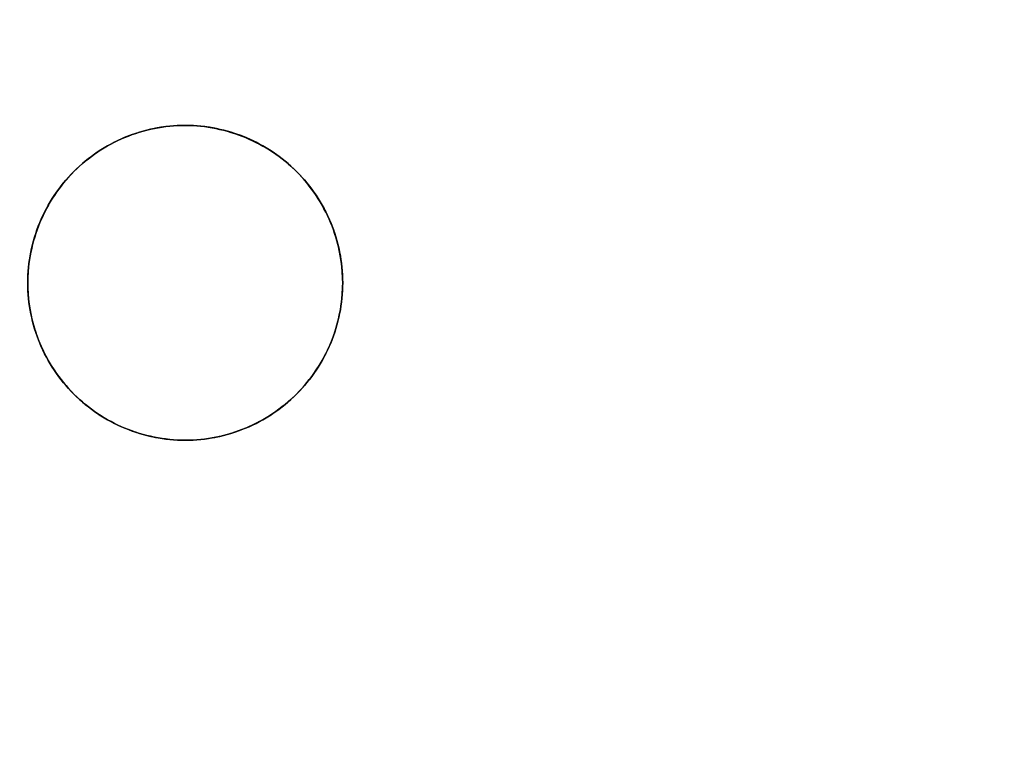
# Model space of a CAD drawing. Header units: millimetres. Extents: x -88 to 88, y -12 to 103.
# Tile 82 of 256: x -84.79 to -80.1, y 27.46 to 30.95. Entities that reach past the tile are written whole.
import ezdxf

# ---------------------------------------------------------------- set-up
doc = ezdxf.new("R2010")
doc.units = ezdxf.units.MM
doc.layers.add('TOP', color=7, linetype='Continuous', true_color=0xc80000)

msp = doc.modelspace()

# ---------------------------------------------------------------- linework, layer by layer
at = {"layer": 'TOP', "color": 254, "true_color": 0xcad1ee, "extrusion": (0.999999, -0.001241, -4.41575e-05)}
msp.add_lwpolyline([(6.7429, 8.921), (55.6592, 10.6616)], dxfattribs=at)
at = {"layer": 'TOP', "color": 254, "true_color": 0xcad1ee}
for points in [[(-83.25, 29.7), (-83.2504, 29.7259), (-83.2518, 29.7517), (-83.254, 29.7775), (-83.2571, 29.8032), (-83.2611, 29.8288), (-83.266, 29.8542), (-83.2718, 29.8795), (-83.2784, 29.9045), (-83.2859, 29.9293), (-83.2943, 29.9538), (-83.3034, 29.978), (-83.3134, 30.0019), (-83.3243, 30.0254), (-83.3359, 30.0485), (-83.3483, 30.0713), (-83.3615, 30.0935), (-83.3755, 30.1153), (-83.3902, 30.1366), (-83.4056, 30.1574), (-83.4218, 30.1777), (-83.4386, 30.1973), (-83.4561, 30.2164), (-83.4743, 30.2349), (-83.493, 30.2527), (-83.5124, 30.2699), (-83.5324, 30.2864), (-83.5529, 30.3022), (-83.574, 30.3172), (-83.5955, 30.3316), (-83.6176, 30.3452), (-83.64, 30.358), (-83.663, 30.37), (-83.6863, 30.3812), (-83.71, 30.3917), (-83.734, 30.4013), (-83.7584, 30.41), (-83.7831, 30.4179), (-83.808, 30.425), (-83.8331, 30.4312), (-83.8584, 30.4365), (-83.884, 30.441), (-83.9096, 30.4445), (-83.9353, 30.4472), (-83.9612, 30.449), (-83.9871, 30.4499), (-84.0129, 30.4499), (-84.0388, 30.449), (-84.0647, 30.4472), (-84.0904, 30.4445), (-84.116, 30.441), (-84.1416, 30.4365), (-84.1669, 30.4312), (-84.192, 30.425), (-84.2169, 30.4179), (-84.2416, 30.41), (-84.266, 30.4013), (-84.29, 30.3917), (-84.3137, 30.3812), (-84.337, 30.37), (-84.36, 30.358), (-84.3824, 30.3452), (-84.4045, 30.3316), (-84.426, 30.3172), (-84.4471, 30.3022), (-84.4676, 30.2864), (-84.4876, 30.2699), (-84.507, 30.2527), (-84.5257, 30.2349), (-84.5439, 30.2164), (-84.5614, 30.1973), (-84.5782, 30.1777), (-84.5944, 30.1574), (-84.6098, 30.1366), (-84.6245, 30.1153), (-84.6385, 30.0935), (-84.6517, 30.0713), (-84.6641, 30.0485), (-84.6757, 30.0254), (-84.6866, 30.0019), (-84.6966, 29.978), (-84.7057, 29.9538), (-84.7141, 29.9293), (-84.7216, 29.9045), (-84.7282, 29.8795), (-84.734, 29.8542), (-84.7389, 29.8288), (-84.7429, 29.8032), (-84.746, 29.7775), (-84.7482, 29.7517), (-84.7496, 29.7259), (-84.75, 29.7)], [(-84.75, 29.7), (-84.7496, 29.6741), (-84.7482, 29.6483), (-84.746, 29.6225), (-84.7429, 29.5968), (-84.7389, 29.5712), (-84.734, 29.5458), (-84.7282, 29.5205), (-84.7216, 29.4955), (-84.7141, 29.4707), (-84.7057, 29.4462), (-84.6966, 29.422), (-84.6866, 29.3981), (-84.6757, 29.3746), (-84.6641, 29.3515), (-84.6517, 29.3287), (-84.6385, 29.3065), (-84.6245, 29.2847), (-84.6098, 29.2634), (-84.5944, 29.2426), (-84.5782, 29.2223), (-84.5614, 29.2027), (-84.5439, 29.1836), (-84.5257, 29.1651), (-84.507, 29.1473), (-84.4876, 29.1301), (-84.4676, 29.1136), (-84.4471, 29.0978), (-84.426, 29.0828), (-84.4045, 29.0684), (-84.3824, 29.0548), (-84.36, 29.042), (-84.337, 29.03), (-84.3137, 29.0188), (-84.29, 29.0083), (-84.266, 28.9987), (-84.2416, 28.99), (-84.2169, 28.9821), (-84.192, 28.975), (-84.1669, 28.9688), (-84.1416, 28.9635), (-84.116, 28.959), (-84.0904, 28.9555), (-84.0647, 28.9528), (-84.0388, 28.951), (-84.0129, 28.9501), (-83.9871, 28.9501), (-83.9612, 28.951), (-83.9353, 28.9528), (-83.9096, 28.9555), (-83.884, 28.959), (-83.8584, 28.9635), (-83.8331, 28.9688), (-83.808, 28.975), (-83.7831, 28.9821), (-83.7584, 28.99), (-83.734, 28.9987), (-83.71, 29.0083), (-83.6863, 29.0188), (-83.663, 29.03), (-83.64, 29.042), (-83.6176, 29.0548), (-83.5955, 29.0684), (-83.574, 29.0828), (-83.5529, 29.0978), (-83.5324, 29.1136), (-83.5124, 29.1301), (-83.493, 29.1473), (-83.4743, 29.1651), (-83.4561, 29.1836), (-83.4386, 29.2027), (-83.4218, 29.2223), (-83.4056, 29.2426), (-83.3902, 29.2634), (-83.3755, 29.2847), (-83.3615, 29.3065), (-83.3483, 29.3287), (-83.3359, 29.3515), (-83.3243, 29.3746), (-83.3134, 29.3981), (-83.3034, 29.422), (-83.2943, 29.4462), (-83.2859, 29.4707), (-83.2784, 29.4955), (-83.2718, 29.5205), (-83.266, 29.5458), (-83.2611, 29.5712), (-83.2571, 29.5968), (-83.254, 29.6225), (-83.2518, 29.6483), (-83.2504, 29.6741), (-83.25, 29.7)]]:
    msp.add_lwpolyline(points, dxfattribs=at)
at = {"layer": 'TOP', "color": 254, "true_color": 0xcad1ee, "extrusion": (1, 0, 0)}
for points in [[(30.45, 12.4892), (28.95, 12.4359)], [(30.45, 12.4893), (30.45, 12.7897)], [(29.7, 12.7305), (29.7, 12.4301)], [(28.95, 12.436), (28.95, 12.7364)]]:
    msp.add_lwpolyline(points, dxfattribs=at)
at = {"layer": 'TOP', "color": 254, "true_color": 0xcad1ee, "extrusion": (-1.01714e-06, 1, -4.39384e-08)}
msp.add_lwpolyline([(84.75, 12.43), (83.25, 12.4948)], dxfattribs=at)
at = {"layer": 'TOP', "color": 254, "true_color": 0xcad1ee, "extrusion": (-9.87996e-19, 1, 9.0556e-10)}
msp.add_lwpolyline([(83.25, 12.4949), (83.25, 12.7953)], dxfattribs=at)
at = {"layer": 'TOP', "color": 254, "true_color": 0xcad1ee, "extrusion": (-1.92729e-06, 1, -5.11521e-08)}
msp.add_lwpolyline([(84.4726, 9.7249), (18.55, 11.4746)], dxfattribs=at)
at = {"layer": 'TOP', "color": 254, "true_color": 0xcad1ee, "extrusion": (-1.26386e-13, 1, -1.81351e-05)}
msp.add_lwpolyline([(85.9904, 12.6349), (51.597, 13.8519), (17.2177, 14.4606)], dxfattribs=at)
at = {"layer": 'TOP', "color": 254, "true_color": 0xcad1ee}
for points in [[(-83.25, 29.7, 12.4949), (-83.2502, 29.719, 12.4955), (-83.251, 29.7378, 12.4962), (-83.2521, 29.7566, 12.4968), (-83.2538, 29.7752, 12.4974), (-83.2559, 29.7938, 12.4979), (-83.2584, 29.8121, 12.4985), (-83.2614, 29.8304, 12.499), (-83.2648, 29.8485, 12.4995), (-83.2687, 29.8664, 12.5), (-83.273, 29.8842, 12.5004), (-83.2777, 29.9018, 12.5008), (-83.2828, 29.9192, 12.5012), (-83.2883, 29.9365, 12.5016), (-83.2942, 29.9536, 12.502), (-83.3005, 29.9704, 12.5023), (-83.3071, 29.9871, 12.5026), (-83.3145, 30.0042, 12.5029), (-83.3222, 30.0211, 12.5032), (-83.3304, 30.0378, 12.5034), (-83.3389, 30.0542, 12.5036), (-83.3479, 30.0704, 12.5038), (-83.3572, 30.0863, 12.504), (-83.3668, 30.102, 12.5041), (-83.3769, 30.1174, 12.5043), (-83.3873, 30.1325, 12.5044), (-83.3981, 30.1474, 12.5044), (-83.4092, 30.162, 12.5045), (-83.4206, 30.1763, 12.5045), (-83.4324, 30.1902, 12.5045), (-83.4445, 30.2039, 12.5044), (-83.457, 30.2173, 12.5044), (-83.4697, 30.2304, 12.5043), (-83.4828, 30.2432, 12.5042), (-83.4962, 30.2556, 12.504), (-83.5099, 30.2677, 12.5039), (-83.5239, 30.2795, 12.5037), (-83.5382, 30.2909, 12.5035), (-83.5527, 30.3021, 12.5033), (-83.5676, 30.3128, 12.503), (-83.5827, 30.3232, 12.5027), (-83.5981, 30.3332, 12.5024), (-83.6138, 30.3429, 12.5021), (-83.6297, 30.3522, 12.5017), (-83.6459, 30.3611, 12.5014), (-83.6623, 30.3697, 12.501), (-83.679, 30.3778, 12.5005), (-83.6959, 30.3856, 12.5001), (-83.713, 30.3929, 12.4996), (-83.7297, 30.3996, 12.4991), (-83.7466, 30.4059, 12.4986), (-83.7637, 30.4118, 12.4981), (-83.7809, 30.4173, 12.4975), (-83.7984, 30.4224, 12.497), (-83.816, 30.4271, 12.4964), (-83.8338, 30.4314, 12.4958), (-83.8517, 30.4352, 12.4951), (-83.8698, 30.4386, 12.4945), (-83.8881, 30.4416, 12.4938), (-83.9065, 30.4442, 12.4931), (-83.925, 30.4462, 12.4924), (-83.9437, 30.4479, 12.4916), (-83.9624, 30.4491, 12.4908), (-83.9813, 30.4498, 12.4901), (-84.0003, 30.45, 12.4892), (-84.0187, 30.4498, 12.4884), (-84.0371, 30.4491, 12.4876), (-84.0555, 30.4479, 12.4868), (-84.0738, 30.4463, 12.4859), (-84.0921, 30.4443, 12.4851), (-84.1103, 30.4418, 12.4842), (-84.1285, 30.4389, 12.4833), (-84.1466, 30.4355, 12.4824), (-84.1646, 30.4317, 12.4815), (-84.1825, 30.4274, 12.4806), (-84.2003, 30.4227, 12.4796), (-84.218, 30.4176, 12.4787), (-84.2355, 30.412, 12.4777), (-84.2529, 30.4061, 12.4767), (-84.2702, 30.3996, 12.4758), (-84.2872, 30.3928, 12.4748), (-84.3042, 30.3856, 12.4738), (-84.3209, 30.3779, 12.4728), (-84.3374, 30.3698, 12.4718), (-84.3537, 30.3613, 12.4708), (-84.3698, 30.3524, 12.4698), (-84.3857, 30.3432, 12.4688), (-84.4014, 30.3335, 12.4677), (-84.4168, 30.3235, 12.4667), (-84.432, 30.313, 12.4657), (-84.4469, 30.3023, 12.4646), (-84.4615, 30.2911, 12.4636), (-84.4759, 30.2796, 12.4626), (-84.49, 30.2678, 12.4616), (-84.5038, 30.2556, 12.4605), (-84.5173, 30.2431, 12.4595), (-84.5304, 30.2302, 12.4585), (-84.5433, 30.2171, 12.4574), (-84.5558, 30.2036, 12.4564), (-84.568, 30.1898, 12.4554), (-84.5798, 30.1757, 12.4544), (-84.5913, 30.1613, 12.4534), (-84.6024, 30.1467, 12.4524), (-84.6132, 30.1318, 12.4514), (-84.6236, 30.1166, 12.4504), (-84.6336, 30.1012, 12.4494), (-84.6433, 30.0855, 12.4484), (-84.6526, 30.0696, 12.4475), (-84.6614, 30.0535, 12.4465), (-84.6699, 30.0372, 12.4456), (-84.678, 30.0206, 12.4446), (-84.6857, 30.0039, 12.4437), (-84.6929, 29.987, 12.4428), (-84.6997, 29.9699, 12.4419), (-84.7062, 29.9527, 12.441), (-84.7121, 29.9352, 12.4401), (-84.7177, 29.9177, 12.4392), (-84.7228, 29.9, 12.4384), (-84.7275, 29.8822, 12.4375), (-84.7317, 29.8643, 12.4367), (-84.7355, 29.8463, 12.4359), (-84.7389, 29.8282, 12.4351), (-84.7418, 29.81, 12.4343), (-84.7443, 29.7918, 12.4336), (-84.7464, 29.7735, 12.4328), (-84.748, 29.7552, 12.4321), (-84.7491, 29.7368, 12.4314), (-84.7498, 29.7184, 12.4307), (-84.75, 29.7, 12.4301)], [(-84.75, 29.7, 12.7305), (-84.7498, 29.7184, 12.7312), (-84.7491, 29.7368, 12.7319), (-84.748, 29.7552, 12.7326), (-84.7464, 29.7735, 12.7333), (-84.7443, 29.7918, 12.7341), (-84.7418, 29.81, 12.7348), (-84.7389, 29.8282, 12.7356), (-84.7355, 29.8463, 12.7364), (-84.7317, 29.8643, 12.7372), (-84.7275, 29.8822, 12.738), (-84.7228, 29.9, 12.7388), (-84.7177, 29.9177, 12.7397), (-84.7121, 29.9352, 12.7406), (-84.7062, 29.9526, 12.7414), (-84.6997, 29.9699, 12.7423), (-84.6929, 29.987, 12.7432), (-84.6857, 30.0039, 12.7442), (-84.678, 30.0206, 12.7451), (-84.6699, 30.0372, 12.746), (-84.6614, 30.0535, 12.747), (-84.6526, 30.0696, 12.7479), (-84.6433, 30.0855, 12.7489), (-84.6336, 30.1012, 12.7499), (-84.6236, 30.1166, 12.7509), (-84.6132, 30.1318, 12.7518), (-84.6024, 30.1467, 12.7528), (-84.5913, 30.1614, 12.7538), (-84.5798, 30.1757, 12.7549), (-84.5679, 30.1898, 12.7559), (-84.5558, 30.2036, 12.7569), (-84.5432, 30.2171, 12.7579), (-84.5304, 30.2303, 12.7589), (-84.5172, 30.2431, 12.76), (-84.5037, 30.2556, 12.761), (-84.49, 30.2678, 12.762), (-84.4759, 30.2797, 12.7631), (-84.4615, 30.2911, 12.7641), (-84.4469, 30.3023, 12.7651), (-84.432, 30.3131, 12.7662), (-84.4168, 30.3235, 12.7672), (-84.4014, 30.3335, 12.7682), (-84.3857, 30.3432, 12.7692), (-84.3698, 30.3524, 12.7702), (-84.3537, 30.3613, 12.7713), (-84.3374, 30.3698, 12.7723), (-84.3209, 30.3779, 12.7733), (-84.3042, 30.3856, 12.7743), (-84.2872, 30.3928, 12.7753), (-84.2702, 30.3996, 12.7762), (-84.2529, 30.4061, 12.7772), (-84.2355, 30.412, 12.7782), (-84.218, 30.4176, 12.7791), (-84.2003, 30.4227, 12.7801), (-84.1825, 30.4274, 12.781), (-84.1646, 30.4317, 12.782), (-84.1466, 30.4355, 12.7829), (-84.1285, 30.4389, 12.7838), (-84.1103, 30.4418, 12.7847), (-84.0921, 30.4443, 12.7855), (-84.0738, 30.4463, 12.7864), (-84.0555, 30.4479, 12.7873), (-84.0371, 30.4491, 12.7881), (-84.0187, 30.4498, 12.7889), (-84.0003, 30.45, 12.7897), (-83.9814, 30.4498, 12.7905), (-83.9625, 30.4491, 12.7913), (-83.9437, 30.4479, 12.7921), (-83.9251, 30.4463, 12.7928), (-83.9066, 30.4442, 12.7935), (-83.8882, 30.4416, 12.7943), (-83.87, 30.4386, 12.7949), (-83.8519, 30.4352, 12.7956), (-83.8339, 30.4314, 12.7962), (-83.8162, 30.4271, 12.7968), (-83.7985, 30.4224, 12.7974), (-83.7811, 30.4173, 12.798), (-83.7638, 30.4119, 12.7985), (-83.7468, 30.406, 12.7991), (-83.7299, 30.3997, 12.7996), (-83.7132, 30.393, 12.8001), (-83.6961, 30.3857, 12.8005), (-83.6792, 30.3779, 12.801), (-83.6625, 30.3698, 12.8014), (-83.6461, 30.3613, 12.8018), (-83.6299, 30.3523, 12.8022), (-83.614, 30.343, 12.8026), (-83.5983, 30.3334, 12.8029), (-83.5829, 30.3233, 12.8032), (-83.5678, 30.3129, 12.8035), (-83.5529, 30.3022, 12.8037), (-83.5383, 30.2911, 12.804), (-83.524, 30.2796, 12.8042), (-83.5101, 30.2679, 12.8044), (-83.4964, 30.2557, 12.8045), (-83.483, 30.2433, 12.8046), (-83.4699, 30.2305, 12.8048), (-83.4571, 30.2175, 12.8048), (-83.4447, 30.2041, 12.8049), (-83.4325, 30.1904, 12.8049), (-83.4207, 30.1764, 12.8049), (-83.4093, 30.1621, 12.8049), (-83.3982, 30.1476, 12.8049), (-83.3874, 30.1327, 12.8048), (-83.377, 30.1176, 12.8047), (-83.367, 30.1022, 12.8046), (-83.3573, 30.0865, 12.8045), (-83.348, 30.0706, 12.8043), (-83.339, 30.0544, 12.8041), (-83.3305, 30.038, 12.8039), (-83.3223, 30.0214, 12.8036), (-83.3146, 30.0045, 12.8034), (-83.3072, 29.9873, 12.8031), (-83.3005, 29.9706, 12.8028), (-83.2942, 29.9538, 12.8024), (-83.2883, 29.9367, 12.8021), (-83.2828, 29.9194, 12.8017), (-83.2777, 29.902, 12.8013), (-83.273, 29.8843, 12.8009), (-83.2687, 29.8666, 12.8004), (-83.2649, 29.8486, 12.8), (-83.2614, 29.8305, 12.7995), (-83.2584, 29.8122, 12.799), (-83.2559, 29.7938, 12.7984), (-83.2538, 29.7753, 12.7978), (-83.2521, 29.7566, 12.7973), (-83.251, 29.7379, 12.7966), (-83.2502, 29.719, 12.796), (-83.25, 29.7, 12.7953)], [(-83.25, 29.7, 12.4949), (-83.2502, 29.7184, 12.4955), (-83.2509, 29.7369, 12.4961), (-83.2521, 29.7553, 12.4967), (-83.2537, 29.7736, 12.4973), (-83.2558, 29.7919, 12.4979), (-83.2584, 29.8101, 12.4984), (-83.2613, 29.8283, 12.4989), (-83.2648, 29.8464, 12.4994), (-83.2686, 29.8643, 12.4999), (-83.2729, 29.8822, 12.5004), (-83.2777, 29.9, 12.5008), (-83.2828, 29.9176, 12.5012), (-83.2884, 29.9352, 12.5016), (-83.2944, 29.9525, 12.5019), (-83.3008, 29.9698, 12.5023), (-83.3077, 29.9868, 12.5026), (-83.3149, 30.0037, 12.5029), (-83.3226, 30.0205, 12.5031), (-83.3306, 30.037, 12.5034), (-83.339, 30.0533, 12.5036), (-83.3479, 30.0694, 12.5038), (-83.3571, 30.0854, 12.504), (-83.3667, 30.101, 12.5041), (-83.3767, 30.1165, 12.5042), (-83.387, 30.1317, 12.5043), (-83.3978, 30.1466, 12.5044), (-83.4089, 30.1613, 12.5044), (-83.4203, 30.1757, 12.5045), (-83.4321, 30.1898, 12.5045), (-83.4443, 30.2037, 12.5044), (-83.4569, 30.2172, 12.5044), (-83.4697, 30.2304, 12.5043), (-83.4829, 30.2433, 12.5042), (-83.4965, 30.2558, 12.504), (-83.5103, 30.268, 12.5039), (-83.5244, 30.2798, 12.5037), (-83.5388, 30.2912, 12.5035), (-83.5535, 30.3023, 12.5032), (-83.5684, 30.313, 12.503), (-83.5836, 30.3234, 12.5027), (-83.5991, 30.3334, 12.5024), (-83.6148, 30.343, 12.5021), (-83.6307, 30.3522, 12.5017), (-83.6468, 30.361, 12.5013), (-83.6631, 30.3694, 12.5009), (-83.6797, 30.3775, 12.5005), (-83.6964, 30.3851, 12.5), (-83.7133, 30.3924, 12.4996), (-83.7304, 30.3992, 12.4991), (-83.7476, 30.4056, 12.4986), (-83.765, 30.4116, 12.498), (-83.7825, 30.4172, 12.4975), (-83.8001, 30.4224, 12.4969), (-83.8179, 30.4271, 12.4963), (-83.8358, 30.4314, 12.4957), (-83.8538, 30.4352, 12.495), (-83.8718, 30.4387, 12.4944), (-83.89, 30.4417, 12.4937), (-83.9082, 30.4442, 12.493), (-83.9265, 30.4463, 12.4923), (-83.9448, 30.4479, 12.4916), (-83.9632, 30.4491, 12.4908), (-83.9816, 30.4498, 12.49), (-84.0001, 30.45, 12.4893), (-84.0185, 30.4498, 12.4884), (-84.0369, 30.4491, 12.4876), (-84.0553, 30.448, 12.4868), (-84.0736, 30.4464, 12.4859), (-84.0919, 30.4444, 12.4851), (-84.1101, 30.4419, 12.4842), (-84.1282, 30.439, 12.4833), (-84.1463, 30.4356, 12.4824), (-84.1643, 30.4318, 12.4815), (-84.1821, 30.4275, 12.4806), (-84.1999, 30.4229, 12.4796), (-84.2176, 30.4177, 12.4787), (-84.2351, 30.4122, 12.4777), (-84.2525, 30.4062, 12.4768), (-84.2698, 30.3998, 12.4758), (-84.2869, 30.3929, 12.4748), (-84.3038, 30.3857, 12.4738), (-84.3205, 30.378, 12.4728), (-84.3371, 30.37, 12.4718), (-84.3534, 30.3615, 12.4708), (-84.3695, 30.3526, 12.4698), (-84.3854, 30.3433, 12.4688), (-84.4011, 30.3337, 12.4678), (-84.4165, 30.3236, 12.4667), (-84.4317, 30.3132, 12.4657), (-84.4466, 30.3024, 12.4647), (-84.4613, 30.2913, 12.4636), (-84.4757, 30.2798, 12.4626), (-84.4898, 30.268, 12.4616), (-84.5035, 30.2558, 12.4605), (-84.517, 30.2433, 12.4595), (-84.5302, 30.2305, 12.4585), (-84.543, 30.2173, 12.4575), (-84.5555, 30.2038, 12.4564), (-84.5676, 30.19, 12.4554), (-84.5794, 30.176, 12.4544), (-84.5909, 30.1616, 12.4534), (-84.6019, 30.1469, 12.4524), (-84.6126, 30.1319, 12.4514), (-84.623, 30.1167, 12.4504), (-84.633, 30.1012, 12.4494), (-84.6426, 30.0855, 12.4484), (-84.6518, 30.0696, 12.4475), (-84.6606, 30.0534, 12.4465), (-84.6691, 30.0371, 12.4456), (-84.6771, 30.0205, 12.4446), (-84.6848, 30.0037, 12.4437), (-84.6921, 29.9868, 12.4428), (-84.6989, 29.9697, 12.4419), (-84.7054, 29.9524, 12.441), (-84.7114, 29.935, 12.4401), (-84.717, 29.9174, 12.4392), (-84.7222, 29.8998, 12.4384), (-84.7269, 29.882, 12.4375), (-84.7313, 29.8641, 12.4367), (-84.7351, 29.8461, 12.4359), (-84.7386, 29.828, 12.4351), (-84.7416, 29.8098, 12.4343), (-84.7441, 29.7916, 12.4336), (-84.7462, 29.7734, 12.4328), (-84.7479, 29.7551, 12.4321), (-84.7491, 29.7367, 12.4314), (-84.7498, 29.7184, 12.4307), (-84.75, 29.7, 12.4301)], [(-84.75, 29.7, 12.7305), (-84.7498, 29.7184, 12.7312), (-84.7491, 29.7368, 12.7319), (-84.748, 29.7551, 12.7326), (-84.7464, 29.7735, 12.7333), (-84.7443, 29.7918, 12.734), (-84.7418, 29.81, 12.7348), (-84.7389, 29.8282, 12.7356), (-84.7356, 29.8463, 12.7364), (-84.7317, 29.8643, 12.7372), (-84.7275, 29.8822, 12.738), (-84.7228, 29.9, 12.7388), (-84.7177, 29.9176, 12.7397), (-84.7122, 29.9352, 12.7405), (-84.7062, 29.9526, 12.7414), (-84.6998, 29.9698, 12.7423), (-84.6929, 29.9869, 12.7432), (-84.6857, 30.0039, 12.7441), (-84.678, 30.0207, 12.7451), (-84.6699, 30.0372, 12.746), (-84.6614, 30.0536, 12.747), (-84.6526, 30.0697, 12.7479), (-84.6433, 30.0856, 12.7489), (-84.6337, 30.1012, 12.7499), (-84.6237, 30.1166, 12.7508), (-84.6133, 30.1318, 12.7518), (-84.6025, 30.1466, 12.7528), (-84.5914, 30.1613, 12.7538), (-84.5799, 30.1756, 12.7548), (-84.5681, 30.1897, 12.7559), (-84.5559, 30.2035, 12.7569), (-84.5433, 30.217, 12.7579), (-84.5304, 30.2303, 12.7589), (-84.5172, 30.2432, 12.76), (-84.5037, 30.2557, 12.761), (-84.4899, 30.2679, 12.762), (-84.4758, 30.2798, 12.7631), (-84.4614, 30.2913, 12.7641), (-84.4468, 30.3024, 12.7651), (-84.4319, 30.3132, 12.7662), (-84.4168, 30.3236, 12.7672), (-84.4014, 30.3336, 12.7682), (-84.3858, 30.3432, 12.7692), (-84.3699, 30.3525, 12.7703), (-84.3538, 30.3613, 12.7713), (-84.3374, 30.3698, 12.7723), (-84.3209, 30.3779, 12.7733), (-84.3041, 30.3856, 12.7743), (-84.2871, 30.3929, 12.7753), (-84.2701, 30.3997, 12.7763), (-84.2528, 30.4061, 12.7772), (-84.2354, 30.4121, 12.7782), (-84.2179, 30.4176, 12.7792), (-84.2002, 30.4227, 12.7801), (-84.1824, 30.4274, 12.781), (-84.1645, 30.4317, 12.782), (-84.1465, 30.4355, 12.7829), (-84.1284, 30.4389, 12.7838), (-84.1103, 30.4418, 12.7847), (-84.092, 30.4443, 12.7855), (-84.0738, 30.4463, 12.7864), (-84.0554, 30.4479, 12.7873), (-84.0371, 30.4491, 12.7881), (-84.0187, 30.4498, 12.7889), (-84.0003, 30.45, 12.7897), (-83.9819, 30.4498, 12.7905), (-83.9636, 30.4491, 12.7913), (-83.9452, 30.4479, 12.792), (-83.9269, 30.4463, 12.7927), (-83.9086, 30.4442, 12.7935), (-83.8904, 30.4416, 12.7942), (-83.8723, 30.4386, 12.7948), (-83.8542, 30.4352, 12.7955), (-83.8362, 30.4313, 12.7961), (-83.8183, 30.427, 12.7967), (-83.8005, 30.4222, 12.7973), (-83.7828, 30.417, 12.7979), (-83.7652, 30.4114, 12.7985), (-83.7478, 30.4054, 12.799), (-83.7305, 30.399, 12.7995), (-83.7134, 30.3921, 12.8), (-83.6964, 30.3849, 12.8005), (-83.6796, 30.3772, 12.8009), (-83.6631, 30.3691, 12.8014), (-83.6467, 30.3607, 12.8018), (-83.6305, 30.3518, 12.8022), (-83.6146, 30.3426, 12.8025), (-83.5988, 30.333, 12.8029), (-83.5834, 30.323, 12.8032), (-83.5681, 30.3127, 12.8035), (-83.5532, 30.302, 12.8037), (-83.5385, 30.2909, 12.804), (-83.5241, 30.2794, 12.8042), (-83.51, 30.2677, 12.8044), (-83.4962, 30.2555, 12.8045), (-83.4827, 30.243, 12.8046), (-83.4695, 30.2302, 12.8048), (-83.4567, 30.217, 12.8048), (-83.4442, 30.2035, 12.8049), (-83.432, 30.1897, 12.8049), (-83.4202, 30.1757, 12.8049), (-83.4087, 30.1613, 12.8049), (-83.3975, 30.1466, 12.8049), (-83.3868, 30.1317, 12.8048), (-83.3764, 30.1165, 12.8047), (-83.3663, 30.1011, 12.8046), (-83.3567, 30.0854, 12.8045), (-83.3474, 30.0695, 12.8043), (-83.3385, 30.0534, 12.8041), (-83.33, 30.0371, 12.8039), (-83.322, 30.0205, 12.8036), (-83.3143, 30.0038, 12.8034), (-83.307, 29.9869, 12.8031), (-83.3002, 29.9698, 12.8028), (-83.2938, 29.9525, 12.8024), (-83.2878, 29.935, 12.8021), (-83.2822, 29.9175, 12.8017), (-83.2771, 29.8999, 12.8013), (-83.2724, 29.8821, 12.8008), (-83.2682, 29.8642, 12.8004), (-83.2644, 29.8463, 12.7999), (-83.261, 29.8282, 12.7994), (-83.2581, 29.8101, 12.7989), (-83.2556, 29.7919, 12.7984), (-83.2536, 29.7736, 12.7978), (-83.252, 29.7553, 12.7972), (-83.2509, 29.7369, 12.7966), (-83.2502, 29.7185, 12.796), (-83.25, 29.7, 12.7953)], [(-84.75, 29.7, 12.4301), (-84.7498, 29.6816, 12.4294), (-84.7491, 29.6632, 12.4288), (-84.748, 29.6448, 12.4282), (-84.7464, 29.6265, 12.4276), (-84.7443, 29.6082, 12.4271), (-84.7418, 29.5899, 12.4265), (-84.7389, 29.5718, 12.426), (-84.7355, 29.5537, 12.4255), (-84.7317, 29.5356, 12.425), (-84.7275, 29.5177, 12.4246), (-84.7228, 29.4999, 12.4242), (-84.7177, 29.4822, 12.4238), (-84.7121, 29.4647, 12.4234), (-84.7061, 29.4473, 12.423), (-84.6997, 29.43, 12.4227), (-84.6929, 29.4129, 12.4224), (-84.6856, 29.396, 12.4221), (-84.678, 29.3793, 12.4219), (-84.6699, 29.3627, 12.4216), (-84.6614, 29.3464, 12.4214), (-84.6525, 29.3303, 12.4212), (-84.6432, 29.3144, 12.421), (-84.6335, 29.2987, 12.4209), (-84.6235, 29.2833, 12.4208), (-84.6131, 29.2681, 12.4207), (-84.6023, 29.2531, 12.4206), (-84.5911, 29.2385, 12.4206), (-84.5796, 29.2241, 12.4206), (-84.5678, 29.21, 12.4206), (-84.5556, 29.1962, 12.4206), (-84.5431, 29.1827, 12.4207), (-84.5302, 29.1695, 12.4208), (-84.517, 29.1567, 12.4209), (-84.5035, 29.1442, 12.421), (-84.4897, 29.132, 12.4212), (-84.4756, 29.1201, 12.4214), (-84.4612, 29.1086, 12.4216), (-84.4466, 29.0975, 12.4219), (-84.4316, 29.0867, 12.4221), (-84.4164, 29.0763, 12.4224), (-84.401, 29.0663, 12.4228), (-84.3853, 29.0566, 12.4231), (-84.3694, 29.0473, 12.4235), (-84.3533, 29.0384, 12.4238), (-84.3369, 29.03, 12.4243), (-84.3204, 29.0219, 12.4247), (-84.3037, 29.0142, 12.4251), (-84.2867, 29.007, 12.4256), (-84.2696, 29.0002, 12.4261), (-84.2524, 28.9938, 12.4266), (-84.235, 28.9878, 12.4272), (-84.2174, 28.9822, 12.4277), (-84.1997, 28.9771, 12.4283), (-84.1819, 28.9724, 12.4289), (-84.164, 28.9682, 12.4295), (-84.146, 28.9644, 12.4302), (-84.1279, 28.961, 12.4308), (-84.1097, 28.9581, 12.4315), (-84.0915, 28.9556, 12.4322), (-84.0732, 28.9536, 12.4329), (-84.0549, 28.952, 12.4337), (-84.0365, 28.9509, 12.4344), (-84.0181, 28.9502, 12.4352), (-83.9997, 28.95, 12.436), (-83.9813, 28.9502, 12.4368), (-83.9629, 28.9509, 12.4376), (-83.9445, 28.9521, 12.4384), (-83.9262, 28.9537, 12.4393), (-83.9079, 28.9557, 12.4401), (-83.8897, 28.9582, 12.441), (-83.8715, 28.9611, 12.4419), (-83.8534, 28.9645, 12.4428), (-83.8354, 28.9683, 12.4437), (-83.8175, 28.9726, 12.4447), (-83.7997, 28.9773, 12.4456), (-83.782, 28.9824, 12.4465), (-83.7645, 28.988, 12.4475), (-83.7471, 28.9939, 12.4484), (-83.7298, 29.0004, 12.4494), (-83.7128, 29.0072, 12.4504), (-83.6958, 29.0144, 12.4514), (-83.6791, 29.0221, 12.4524), (-83.6626, 29.0302, 12.4534), (-83.6463, 29.0387, 12.4544), (-83.6302, 29.0476, 12.4554), (-83.6143, 29.0568, 12.4564), (-83.5986, 29.0665, 12.4574), (-83.5832, 29.0765, 12.4584), (-83.568, 29.0869, 12.4594), (-83.5531, 29.0977, 12.4605), (-83.5385, 29.1089, 12.4615), (-83.5241, 29.1203, 12.4625), (-83.51, 29.1322, 12.4635), (-83.4963, 29.1444, 12.4646), (-83.4828, 29.1569, 12.4656), (-83.4696, 29.1697, 12.4666), (-83.4568, 29.1829, 12.4676), (-83.4442, 29.1964, 12.4686), (-83.4321, 29.2102, 12.4697), (-83.4202, 29.2243, 12.4707), (-83.4087, 29.2386, 12.4717), (-83.3976, 29.2533, 12.4727), (-83.3868, 29.2682, 12.4737), (-83.3764, 29.2834, 12.4746), (-83.3664, 29.2988, 12.4756), (-83.3567, 29.3145, 12.4766), (-83.3474, 29.3304, 12.4775), (-83.3386, 29.3465, 12.4785), (-83.3301, 29.3628, 12.4794), (-83.322, 29.3794, 12.4804), (-83.3143, 29.3961, 12.4813), (-83.3071, 29.413, 12.4822), (-83.3003, 29.4301, 12.4831), (-83.2938, 29.4473, 12.484), (-83.2879, 29.4648, 12.4849), (-83.2823, 29.4823, 12.4857), (-83.2772, 29.5, 12.4866), (-83.2725, 29.5178, 12.4874), (-83.2683, 29.5357, 12.4882), (-83.2645, 29.5537, 12.489), (-83.2611, 29.5718, 12.4898), (-83.2582, 29.59, 12.4906), (-83.2557, 29.6082, 12.4914), (-83.2536, 29.6265, 12.4921), (-83.252, 29.6448, 12.4928), (-83.2509, 29.6632, 12.4935), (-83.2502, 29.6816, 12.4942), (-83.25, 29.7, 12.4949)], [(-83.25, 29.7, 12.7953), (-83.2502, 29.6816, 12.7947), (-83.2509, 29.6632, 12.794), (-83.252, 29.6448, 12.7933), (-83.2536, 29.6265, 12.7926), (-83.2557, 29.6082, 12.7918), (-83.2582, 29.59, 12.7911), (-83.2611, 29.5718, 12.7903), (-83.2645, 29.5537, 12.7895), (-83.2683, 29.5357, 12.7887), (-83.2725, 29.5178, 12.7879), (-83.2772, 29.5, 12.787), (-83.2823, 29.4823, 12.7862), (-83.2879, 29.4648, 12.7853), (-83.2938, 29.4474, 12.7845), (-83.3003, 29.4301, 12.7836), (-83.3071, 29.413, 12.7827), (-83.3143, 29.3961, 12.7818), (-83.322, 29.3794, 12.7808), (-83.3301, 29.3628, 12.7799), (-83.3386, 29.3465, 12.779), (-83.3474, 29.3304, 12.778), (-83.3567, 29.3145, 12.7771), (-83.3664, 29.2988, 12.7761), (-83.3764, 29.2834, 12.7751), (-83.3868, 29.2682, 12.7741), (-83.3976, 29.2533, 12.7731), (-83.4087, 29.2387, 12.7721), (-83.4202, 29.2243, 12.7711), (-83.432, 29.2102, 12.7701), (-83.4442, 29.1964, 12.7691), (-83.4567, 29.1829, 12.7681), (-83.4696, 29.1698, 12.7671), (-83.4827, 29.1569, 12.7661), (-83.4962, 29.1444, 12.765), (-83.51, 29.1322, 12.764), (-83.5241, 29.1204, 12.763), (-83.5385, 29.1089, 12.762), (-83.5531, 29.0977, 12.7609), (-83.568, 29.087, 12.7599), (-83.5832, 29.0765, 12.7589), (-83.5986, 29.0665, 12.7579), (-83.6143, 29.0568, 12.7569), (-83.6302, 29.0476, 12.7558), (-83.6463, 29.0387, 12.7548), (-83.6626, 29.0302, 12.7538), (-83.6791, 29.0221, 12.7528), (-83.6958, 29.0144, 12.7518), (-83.7128, 29.0072, 12.7509), (-83.7298, 29.0004, 12.7499), (-83.7471, 28.9939, 12.7489), (-83.7645, 28.988, 12.748), (-83.782, 28.9824, 12.747), (-83.7997, 28.9773, 12.7461), (-83.8175, 28.9726, 12.7451), (-83.8354, 28.9683, 12.7442), (-83.8534, 28.9645, 12.7433), (-83.8715, 28.9611, 12.7424), (-83.8897, 28.9582, 12.7415), (-83.9079, 28.9557, 12.7406), (-83.9262, 28.9537, 12.7398), (-83.9445, 28.9521, 12.7389), (-83.9629, 28.9509, 12.7381), (-83.9813, 28.9502, 12.7373), (-83.9997, 28.95, 12.7364), (-84.0186, 28.9502, 12.7356), (-84.0375, 28.9509, 12.7348), (-84.0563, 28.9521, 12.7341), (-84.0749, 28.9537, 12.7333), (-84.0934, 28.9558, 12.7326), (-84.1118, 28.9584, 12.7319), (-84.13, 28.9614, 12.7312), (-84.1481, 28.9648, 12.7306), (-84.1661, 28.9686, 12.7299), (-84.1838, 28.9729, 12.7293), (-84.2015, 28.9776, 12.7287), (-84.2189, 28.9827, 12.7281), (-84.2362, 28.9882, 12.7276), (-84.2532, 28.994, 12.7271), (-84.2701, 29.0003, 12.7265), (-84.2868, 29.007, 12.7261), (-84.3039, 29.0143, 12.7256), (-84.3208, 29.0221, 12.7251), (-84.3375, 29.0302, 12.7247), (-84.3539, 29.0387, 12.7243), (-84.3701, 29.0477, 12.7239), (-84.386, 29.057, 12.7235), (-84.4017, 29.0666, 12.7232), (-84.4171, 29.0767, 12.7229), (-84.4322, 29.0871, 12.7226), (-84.4471, 29.0978, 12.7223), (-84.4617, 29.1089, 12.7221), (-84.476, 29.1204, 12.7219), (-84.4899, 29.1322, 12.7217), (-84.5036, 29.1443, 12.7215), (-84.517, 29.1567, 12.7214), (-84.5301, 29.1695, 12.7213), (-84.5429, 29.1825, 12.7212), (-84.5553, 29.1959, 12.7211), (-84.5675, 29.2096, 12.7211), (-84.5793, 29.2236, 12.721), (-84.5907, 29.2379, 12.7211), (-84.6018, 29.2524, 12.7211), (-84.6126, 29.2673, 12.7212), (-84.623, 29.2824, 12.7212), (-84.633, 29.2978, 12.7213), (-84.6427, 29.3135, 12.7215), (-84.652, 29.3294, 12.7216), (-84.661, 29.3456, 12.7218), (-84.6695, 29.362, 12.722), (-84.6777, 29.3786, 12.7223), (-84.6854, 29.3955, 12.7225), (-84.6928, 29.4127, 12.7228), (-84.6995, 29.4294, 12.7231), (-84.7058, 29.4462, 12.7235), (-84.7117, 29.4633, 12.7238), (-84.7172, 29.4806, 12.7242), (-84.7223, 29.498, 12.7246), (-84.727, 29.5157, 12.725), (-84.7313, 29.5335, 12.7254), (-84.7351, 29.5514, 12.7259), (-84.7386, 29.5695, 12.7264), (-84.7416, 29.5878, 12.7269), (-84.7441, 29.6062, 12.7275), (-84.7462, 29.6247, 12.728), (-84.7479, 29.6434, 12.7286), (-84.749, 29.6621, 12.7292), (-84.7498, 29.681, 12.7299), (-84.75, 29.7, 12.7305)], [(-84.75, 29.7, 12.4301), (-84.7498, 29.6816, 12.4294), (-84.7491, 29.6632, 12.4288), (-84.748, 29.6448, 12.4282), (-84.7464, 29.6265, 12.4276), (-84.7443, 29.6082, 12.4271), (-84.7418, 29.5899, 12.4265), (-84.7389, 29.5717, 12.426), (-84.7355, 29.5536, 12.4255), (-84.7317, 29.5356, 12.425), (-84.7275, 29.5177, 12.4246), (-84.7228, 29.4999, 12.4241), (-84.7177, 29.4822, 12.4237), (-84.7121, 29.4647, 12.4234), (-84.7061, 29.4473, 12.423), (-84.6997, 29.43, 12.4227), (-84.6929, 29.4129, 12.4224), (-84.6856, 29.3959, 12.4221), (-84.6779, 29.3792, 12.4218), (-84.6698, 29.3626, 12.4216), (-84.6614, 29.3463, 12.4214), (-84.6525, 29.3302, 12.4212), (-84.6432, 29.3143, 12.421), (-84.6336, 29.2987, 12.4209), (-84.6236, 29.2833, 12.4208), (-84.6132, 29.2681, 12.4207), (-84.6025, 29.2533, 12.4206), (-84.5913, 29.2386, 12.4206), (-84.5798, 29.2243, 12.4206), (-84.568, 29.2102, 12.4206), (-84.5558, 29.1964, 12.4206), (-84.5432, 29.1829, 12.4207), (-84.5304, 29.1697, 12.4208), (-84.5171, 29.1568, 12.4209), (-84.5036, 29.1443, 12.421), (-84.4898, 29.1321, 12.4212), (-84.4758, 29.1202, 12.4214), (-84.4614, 29.1087, 12.4216), (-84.4468, 29.0976, 12.4219), (-84.4319, 29.0868, 12.4221), (-84.4167, 29.0764, 12.4224), (-84.4013, 29.0664, 12.4227), (-84.3857, 29.0568, 12.4231), (-84.3698, 29.0475, 12.4234), (-84.3537, 29.0386, 12.4238), (-84.3374, 29.0302, 12.4242), (-84.3208, 29.0221, 12.4246), (-84.3041, 29.0144, 12.4251), (-84.2871, 29.0071, 12.4256), (-84.27, 29.0003, 12.4261), (-84.2528, 28.9939, 12.4266), (-84.2354, 28.9879, 12.4271), (-84.2179, 28.9824, 12.4277), (-84.2002, 28.9773, 12.4283), (-84.1824, 28.9726, 12.4289), (-84.1645, 28.9683, 12.4295), (-84.1464, 28.9645, 12.4301), (-84.1283, 28.9611, 12.4308), (-84.1102, 28.9582, 12.4315), (-84.0919, 28.9557, 12.4322), (-84.0736, 28.9537, 12.4329), (-84.0553, 28.9521, 12.4336), (-84.0369, 28.9509, 12.4344), (-84.0186, 28.9502, 12.4352), (-84.0002, 28.95, 12.436), (-83.9818, 28.9502, 12.4368), (-83.9634, 28.9509, 12.4376), (-83.9451, 28.9521, 12.4384), (-83.9268, 28.9537, 12.4393), (-83.9085, 28.9558, 12.4401), (-83.8903, 28.9584, 12.441), (-83.8722, 28.9614, 12.4419), (-83.8541, 28.9648, 12.4428), (-83.8361, 28.9687, 12.4437), (-83.8182, 28.973, 12.4446), (-83.8004, 28.9778, 12.4456), (-83.7827, 28.983, 12.4465), (-83.7652, 28.9886, 12.4475), (-83.7478, 28.9946, 12.4484), (-83.7305, 29.001, 12.4494), (-83.7134, 29.0079, 12.4504), (-83.6964, 29.0151, 12.4514), (-83.6797, 29.0228, 12.4524), (-83.6631, 29.0309, 12.4534), (-83.6467, 29.0393, 12.4544), (-83.6305, 29.0481, 12.4554), (-83.6146, 29.0574, 12.4564), (-83.5989, 29.067, 12.4574), (-83.5834, 29.0769, 12.4584), (-83.5682, 29.0873, 12.4594), (-83.5532, 29.098, 12.4605), (-83.5385, 29.1091, 12.4615), (-83.5241, 29.1205, 12.4625), (-83.51, 29.1323, 12.4635), (-83.4962, 29.1444, 12.4646), (-83.4828, 29.1569, 12.4656), (-83.4696, 29.1697, 12.4666), (-83.4568, 29.1829, 12.4676), (-83.4443, 29.1964, 12.4686), (-83.4321, 29.2102, 12.4697), (-83.4203, 29.2242, 12.4707), (-83.4088, 29.2386, 12.4717), (-83.3976, 29.2532, 12.4727), (-83.3869, 29.2682, 12.4737), (-83.3765, 29.2833, 12.4746), (-83.3664, 29.2987, 12.4756), (-83.3568, 29.3144, 12.4766), (-83.3475, 29.3303, 12.4776), (-83.3386, 29.3464, 12.4785), (-83.3301, 29.3627, 12.4794), (-83.3221, 29.3792, 12.4804), (-83.3144, 29.396, 12.4813), (-83.3071, 29.4128, 12.4822), (-83.3003, 29.43, 12.4831), (-83.2938, 29.4473, 12.484), (-83.2878, 29.4647, 12.4849), (-83.2823, 29.4823, 12.4857), (-83.2771, 29.5, 12.4866), (-83.2725, 29.5177, 12.4874), (-83.2682, 29.5356, 12.4882), (-83.2644, 29.5536, 12.489), (-83.261, 29.5717, 12.4898), (-83.2581, 29.5898, 12.4906), (-83.2556, 29.608, 12.4914), (-83.2536, 29.6263, 12.4921), (-83.252, 29.6447, 12.4928), (-83.2509, 29.6631, 12.4935), (-83.2502, 29.6815, 12.4942), (-83.25, 29.7, 12.4949)], [(-83.25, 29.7, 12.7953), (-83.2502, 29.6816, 12.7947), (-83.2509, 29.6631, 12.794), (-83.2521, 29.6448, 12.7933), (-83.2537, 29.6264, 12.7926), (-83.2558, 29.6081, 12.7918), (-83.2583, 29.5899, 12.7911), (-83.2613, 29.5718, 12.7903), (-83.2647, 29.5537, 12.7895), (-83.2686, 29.5357, 12.7887), (-83.2729, 29.5178, 12.7879), (-83.2776, 29.5001, 12.787), (-83.2828, 29.4824, 12.7862), (-83.2884, 29.4649, 12.7853), (-83.2944, 29.4475, 12.7845), (-83.3008, 29.4303, 12.7836), (-83.3076, 29.4132, 12.7827), (-83.3149, 29.3963, 12.7818), (-83.3225, 29.3796, 12.7808), (-83.3306, 29.3631, 12.7799), (-83.339, 29.3468, 12.779), (-83.3478, 29.3306, 12.778), (-83.357, 29.3147, 12.7771), (-83.3666, 29.299, 12.7761), (-83.3766, 29.2836, 12.7751), (-83.387, 29.2684, 12.7741), (-83.3977, 29.2534, 12.7731), (-83.4088, 29.2388, 12.7721), (-83.4203, 29.2244, 12.7711), (-83.4321, 29.2102, 12.7701), (-83.4443, 29.1964, 12.7691), (-83.4568, 29.1829, 12.7681), (-83.4697, 29.1697, 12.7671), (-83.483, 29.1567, 12.766), (-83.4966, 29.144, 12.765), (-83.5105, 29.1318, 12.764), (-83.5247, 29.1199, 12.7629), (-83.5391, 29.1083, 12.7619), (-83.5538, 29.0972, 12.7609), (-83.5687, 29.0864, 12.7599), (-83.5839, 29.076, 12.7588), (-83.5993, 29.066, 12.7578), (-83.6149, 29.0564, 12.7568), (-83.6308, 29.0472, 12.7558), (-83.6468, 29.0384, 12.7548), (-83.6631, 29.0299, 12.7538), (-83.6795, 29.0219, 12.7528), (-83.6962, 29.0143, 12.7518), (-83.713, 29.0071, 12.7508), (-83.73, 29.0003, 12.7499), (-83.7471, 28.9939, 12.7489), (-83.7644, 28.988, 12.7479), (-83.7819, 28.9824, 12.747), (-83.7995, 28.9773, 12.7461), (-83.8172, 28.9726, 12.7451), (-83.835, 28.9684, 12.7442), (-83.853, 28.9645, 12.7433), (-83.8711, 28.9612, 12.7424), (-83.8893, 28.9582, 12.7415), (-83.9075, 28.9557, 12.7406), (-83.9259, 28.9537, 12.7398), (-83.9443, 28.9521, 12.7389), (-83.9628, 28.9509, 12.7381), (-83.9814, 28.9502, 12.7372), (-84, 28.95, 12.7364), (-84.0185, 28.9502, 12.7356), (-84.0369, 28.9509, 12.7349), (-84.0553, 28.952, 12.7341), (-84.0736, 28.9536, 12.7334), (-84.0919, 28.9556, 12.7327), (-84.1101, 28.9581, 12.732), (-84.1282, 28.961, 12.7313), (-84.1463, 28.9644, 12.7306), (-84.1643, 28.9682, 12.73), (-84.1821, 28.9724, 12.7294), (-84.1999, 28.9771, 12.7288), (-84.2176, 28.9822, 12.7282), (-84.2351, 28.9878, 12.7276), (-84.2525, 28.9938, 12.7271), (-84.2698, 29.0002, 12.7265), (-84.2869, 29.0071, 12.726), (-84.3038, 29.0143, 12.7256), (-84.3206, 29.022, 12.7251), (-84.3371, 29.03, 12.7247), (-84.3534, 29.0385, 12.7243), (-84.3695, 29.0474, 12.7239), (-84.3854, 29.0567, 12.7235), (-84.4011, 29.0664, 12.7232), (-84.4166, 29.0764, 12.7229), (-84.4317, 29.0868, 12.7226), (-84.4467, 29.0976, 12.7223), (-84.4613, 29.1087, 12.7221), (-84.4757, 29.1202, 12.7219), (-84.4898, 29.1321, 12.7217), (-84.5036, 29.1442, 12.7215), (-84.5171, 29.1568, 12.7214), (-84.5302, 29.1696, 12.7213), (-84.5431, 29.1827, 12.7212), (-84.5555, 29.1962, 12.7211), (-84.5677, 29.21, 12.7211), (-84.5795, 29.2241, 12.7211), (-84.5909, 29.2385, 12.7211), (-84.602, 29.2532, 12.7211), (-84.6127, 29.2681, 12.7212), (-84.623, 29.2833, 12.7213), (-84.633, 29.2988, 12.7214), (-84.6426, 29.3145, 12.7215), (-84.6518, 29.3305, 12.7217), (-84.6607, 29.3466, 12.7219), (-84.6691, 29.363, 12.7221), (-84.6772, 29.3796, 12.7223), (-84.6848, 29.3964, 12.7226), (-84.6921, 29.4133, 12.7229), (-84.6989, 29.4304, 12.7232), (-84.7054, 29.4477, 12.7235), (-84.7114, 29.4651, 12.7239), (-84.717, 29.4826, 12.7243), (-84.7222, 29.5003, 12.7247), (-84.7269, 29.5181, 12.7251), (-84.7313, 29.536, 12.7255), (-84.7351, 29.554, 12.726), (-84.7386, 29.5721, 12.7265), (-84.7416, 29.5902, 12.727), (-84.7441, 29.6084, 12.7275), (-84.7462, 29.6267, 12.7281), (-84.7479, 29.645, 12.7287), (-84.7491, 29.6633, 12.7293), (-84.7498, 29.6816, 12.7299), (-84.75, 29.7, 12.7305)]]:
    msp.add_polyline3d(points, dxfattribs=at)

doc.saveas('drawing.dxf')
